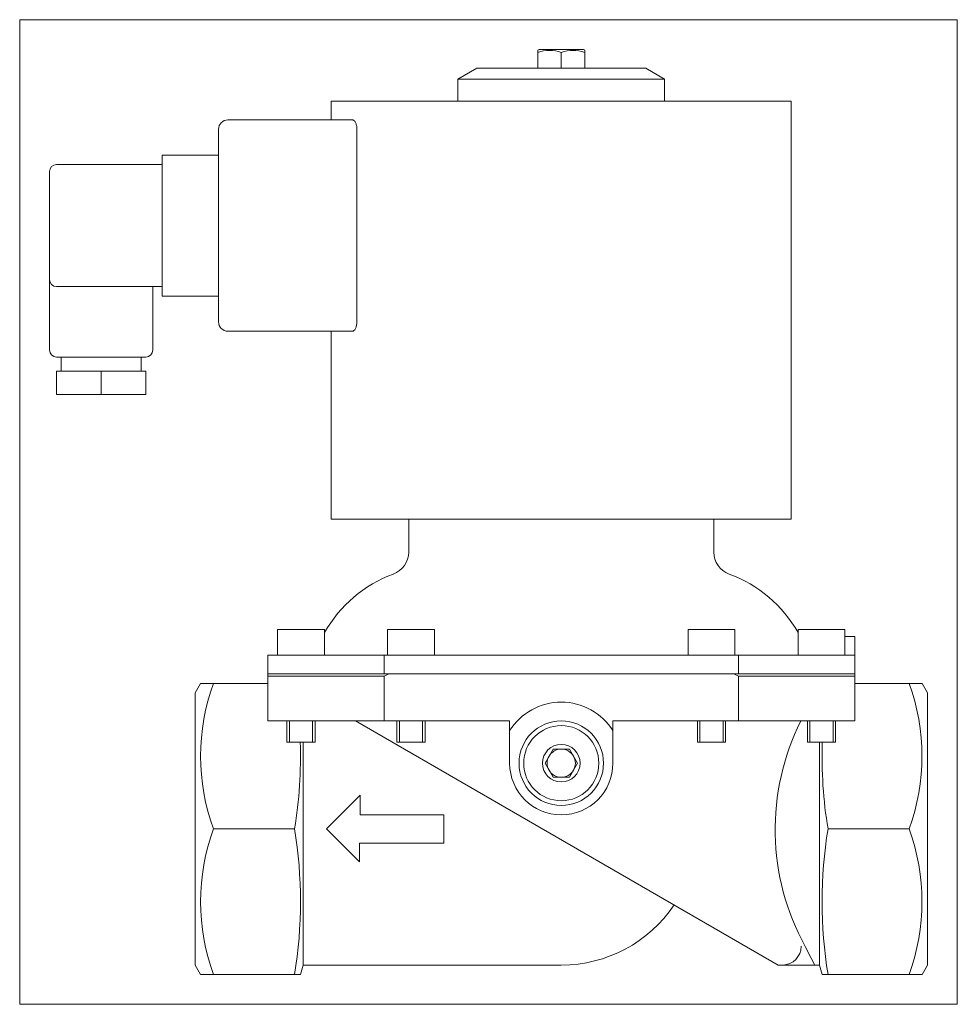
# Model space of a CAD drawing. Extents: x 45 to 245, y 1 to 211.
import ezdxf
from ezdxf.xclip import XClip

# ---------------------------------------------------------------- set-up
doc = ezdxf.new("R2010")
doc.units = 0
doc.header["$LTSCALE"] = 25.4
doc.header["$MEASUREMENT"] = 0
doc.header["$XCLIPFRAME"] = 2
doc.layers.get('0').update_dxf_attribs({"linetype": 'CONTINUOUS'})
for name, color, linetype in [('CEWKA_40-65', 7, 'CONTINUOUS'), ('WA_031_01_00_005', 7, 'CONTINUOUS'), ('WA_031_01_00_010', 7, 'CONTINUOUS'), ('WA_156_01_01', 7, 'CONTINUOUS'), ('WA_156_01_02', 7, 'CONTINUOUS'), ('Ś-006M6X12SZEŚC_', 7, 'CONTINUOUS'), ('Ś-027IMBUSM6X18', 7, 'CONTINUOUS')]:
    doc.layers.add(name, color=color, linetype=linetype)

# ---------------------------------------------------------------- blocks, each defined once
blk = doc.blocks.new('SE1')
at = {"layer": 'CEWKA_40-65', "color": 7, "linetype": 'CONTINUOUS', "lineweight": 0}
for p, q in [((209.24, 193.35), (111.24, 193.35)), ((111.24, 193.35), (111.24, 189.35)), ((209.24, 104.35), (209.24, 193.35)), ((89.24, 189.35), (115.74, 189.35)), ((87.24, 146.35), (87.24, 187.35)), ((116.71, 187.35), (116.71, 146.35)), ((75.24, 179.85), (75.24, 181.85)), ((75.24, 181.85), (87.24, 181.85)), ((51.24, 155.35), (51.24, 178.35)), ((52.74, 179.85), (75.24, 179.85)), ((75.24, 153.85), (75.24, 179.85)), ((51.24, 155.35), (51.24, 140.35)), ((75.24, 153.85), (52.74, 153.85)), ((73.24, 140.35), (73.24, 153.85)), ((75.24, 151.85), (75.24, 153.85)), ((87.24, 151.85), (75.24, 151.85)), ((115.74, 144.35), (89.24, 144.35)), ((111.24, 144.35), (111.24, 104.35)), ((71.74, 138.85), (52.74, 138.85)), ((53.74, 138.85), (53.74, 135.85)), ((70.74, 135.85), (70.74, 138.85)), ((52.74, 130.85), (52.74, 135.85)), ((62.24, 135.85), (52.74, 135.85)), ((71.74, 135.85), (62.24, 135.85)), ((62.24, 130.85), (62.24, 135.85)), ((71.74, 130.85), (71.74, 135.85)), ((62.24, 130.85), (52.74, 130.85)), ((71.74, 130.85), (62.24, 130.85)), ((209.24, 104.35), (111.24, 104.35))]:
    blk.add_line(p, q, dxfattribs=at)
for centre, radius, start, end in [((89.24, 187.35), 2, 90, 180), ((52.74, 178.35), 1.5, 90, 180), ((52.74, 155.35), 1.5, 180, 270), ((89.24, 146.35), 2, 180, 270), ((52.74, 140.35), 1.5, 180, 270), ((71.74, 140.35), 1.5, 270, 360)]:
    blk.add_arc(centre, radius, start, end, dxfattribs=at)
for points, knots in [([(116.71, 187.35), (116.71, 187.49), (116.7, 187.62), (116.68, 187.89), (116.65, 188.02), (116.57, 188.4), (116.49, 188.62), (116.35, 188.89), (116.3, 188.97), (116.19, 189.1), (116.14, 189.16), (116.03, 189.25), (115.97, 189.29), (115.85, 189.34), (115.79, 189.35), (115.74, 189.35)], [0, 0, 0, 0, 0.125, 0.125, 0.25, 0.25, 0.5, 0.5, 0.625, 0.625, 0.75, 0.75, 0.875, 0.875, 1, 1, 1, 1]), ([(115.74, 144.35), (115.85, 144.35), (115.97, 144.39), (116.2, 144.58), (116.3, 144.72), (116.44, 144.99), (116.49, 145.09), (116.56, 145.3), (116.6, 145.42), (116.65, 145.67), (116.67, 145.8), (116.7, 146.07), (116.71, 146.21), (116.71, 146.35)], [0, 0, 0, 0, 0.25, 0.25, 0.5, 0.5, 0.625, 0.625, 0.75, 0.75, 0.875, 0.875, 1, 1, 1, 1])]:
    blk.add_open_spline(points, degree=3, knots=knots, dxfattribs=at)
at = {"layer": 'WA_031_01_00_005', "color": 7, "linetype": 'CONTINUOUS', "lineweight": 0}
for p, q in [((142.24, 200.35), (138.24, 198.04)), ((142.24, 200.35), (178.24, 200.35)), ((182.24, 198.04), (178.24, 200.35)), ((182.24, 198.04), (138.24, 198.04)), ((138.24, 198.04), (138.24, 193.35)), ((182.24, 193.35), (182.24, 198.04))]:
    blk.add_line(p, q, dxfattribs=at)
at = {"layer": 'WA_031_01_00_010', "color": 7, "linetype": 'CONTINUOUS', "lineweight": 0}
for p, q in [((156.78, 52.35), (158.51, 55.35)), ((158.51, 55.35), (161.97, 55.35)), ((161.97, 55.35), (163.7, 52.35)), ((158.51, 49.35), (156.78, 52.35)), ((163.7, 52.35), (161.97, 49.35)), ((161.97, 49.35), (158.51, 49.35))]:
    blk.add_line(p, q, dxfattribs=at)
for radius in [9, 8, 4]:
    blk.add_circle((160.24, 52.35), radius, dxfattribs=at)
for start, end in [(90, 150), (30, 90), (150, 210), (330, 30), (210, 270), (270, 330)]:
    blk.add_arc((160.24, 52.35), 3, start, end, dxfattribs=at)
at = {"layer": 'WA_156_01_01', "color": 7, "linetype": 'CONTINUOUS', "lineweight": 0}
for p, q in [((97.74, 70.85), (97.74, 71.35)), ((123.5, 71.35), (122.52, 70.85)), ((122.52, 71.35), (123.5, 71.35)), ((123.5, 71.35), (196.98, 71.35)), ((197.96, 70.85), (196.98, 71.35)), ((196.98, 71.35), (197.96, 71.35)), ((222.74, 71.35), (222.74, 70.85)), ((83.4, 69.35), (82.24, 67.35)), ((86.16, 69.35), (83.4, 69.35)), ((86.16, 69.35), (97.74, 69.35)), ((122.52, 70.85), (97.74, 70.85)), ((97.74, 61.35), (97.74, 70.85)), ((122.52, 61.35), (122.52, 70.85)), ((222.74, 70.85), (197.96, 70.85)), ((197.96, 61.35), (197.96, 70.85)), ((222.74, 61.35), (222.74, 70.85)), ((234.32, 69.35), (222.74, 69.35)), ((234.32, 69.35), (237.09, 69.35)), ((238.24, 67.35), (237.09, 69.35)), ((82.24, 67.35), (82.24, 9.35)), ((238.24, 67.35), (238.24, 9.35)), ((97.74, 61.35), (122.52, 61.35)), ((206.47, 9.35), (116.4, 61.35)), ((122.52, 61.35), (149.24, 61.35)), ((149.24, 59.28), (149.24, 61.35)), ((171.24, 61.35), (171.24, 59.28)), ((171.24, 61.35), (197.96, 61.35)), ((197.96, 61.35), (222.74, 61.35)), ((149.24, 52.35), (149.24, 59.28)), ((171.24, 59.28), (171.24, 52.35)), ((105.24, 9.35), (105.24, 56.85)), ((215.24, 56.85), (215.24, 9.35)), ((110.24, 38.35), (117.4, 45.51)), ((117.4, 45.51), (117.4, 41.35)), ((117.4, 41.35), (135.24, 41.35)), ((135.24, 41.35), (135.24, 35.35)), ((86.16, 38.35), (103.42, 38.35)), ((117.24, 31.35), (110.24, 38.35)), ((234.32, 38.35), (217.06, 38.35)), ((117.24, 35.35), (117.24, 31.35)), ((135.24, 35.35), (117.24, 35.35)), ((82.24, 9.35), (83.4, 7.35)), ((104.7, 7.35), (105.24, 9.35)), ((105.24, 9.35), (160.24, 9.35)), ((207.42, 9.35), (206.47, 9.35)), ((208.35, 9.35), (207.42, 9.35)), ((214.24, 9.35), (208.35, 9.35)), ((214.24, 9.35), (215.24, 9.35)), ((215.24, 9.35), (215.78, 7.35)), ((237.09, 7.35), (238.24, 9.35)), ((86.16, 7.35), (83.4, 7.35)), ((86.16, 7.35), (103.42, 7.35)), ((104.7, 7.35), (103.42, 7.35)), ((217.06, 7.35), (215.78, 7.35)), ((234.32, 7.35), (217.06, 7.35)), ((234.32, 7.35), (237.09, 7.35))]:
    blk.add_line(p, q, dxfattribs=at)
for centre, radius, start, end in [((128.42, 53.85), 45.01, 159.8579, 200.1421), ((192.06, 53.85), 45.01, 339.8579, 20.1421), ((160.24, 52.35), 13, 32.2042, 147.7958), ((257.37, 38.23), 51.57, 153.3726, 208.8524), ((11.5, 53.73), 93.2, 350.4982, 1.9159), ((308.98, 53.73), 93.2, 178.0841, 189.5018), ((160.24, 52.35), 11, 180, 360), ((128.42, 22.85), 45.01, 159.8579, 200.1421), ((9.78, 22.85), 94.92, 350.6013, 9.3987), ((310.7, 22.85), 94.92, 170.6013, 189.3987), ((192.06, 22.85), 45.01, 339.8579, 20.1421), ((160.24, 38.35), 29, 270, 326.0454), ((207.29, 13.38), 4.04, 271.8642, 359.5219), ((303.52, 57.36), 101.37, 205.7354, 208.2731)]:
    blk.add_arc(centre, radius, start, end, dxfattribs=at)
at = {"layer": 'WA_156_01_02', "color": 7, "linetype": 'CONTINUOUS', "lineweight": 0}
for p, q in [((127.74, 104.35), (127.74, 97.31)), ((192.74, 97.31), (192.74, 104.35)), ((222.74, 79.35), (220.67, 79.35)), ((222.74, 75.35), (222.74, 79.35)), ((97.74, 75.35), (122.52, 75.35)), ((97.74, 75.35), (97.74, 71.35)), ((122.52, 75.35), (197.96, 75.35)), ((122.52, 75.35), (122.52, 71.35)), ((197.96, 75.35), (222.74, 75.35)), ((197.96, 75.35), (197.96, 71.35)), ((222.74, 75.35), (222.74, 71.35)), ((122.52, 71.35), (97.74, 71.35)), ((197.96, 71.35), (122.52, 71.35)), ((222.74, 71.35), (197.96, 71.35))]:
    blk.add_line(p, q, dxfattribs=at)
for centre, radius, start, end in [((122.74, 97.31), 5, 290.2401, 360), ((197.74, 97.31), 5, 180, 249.7599), ((134.16, 66.35), 28, 110.2401, 150.3846), ((186.32, 66.35), 28, 29.6154, 69.7599)]:
    blk.add_arc(centre, radius, start, end, dxfattribs=at)
at = {"layer": 'Ś-006M6X12SZEŚC_', "color": 7, "linetype": 'CONTINUOUS', "lineweight": 0}
for p, q in [((155.54, 204.35), (155.24, 204.18)), ((155.24, 204.18), (155.24, 203.73)), ((155.24, 203.73), (155.24, 200.35)), ((155.54, 204.35), (164.94, 204.35)), ((160.24, 203.73), (160.24, 200.35)), ((165.23, 204.18), (164.94, 204.35)), ((165.23, 203.73), (165.23, 204.18)), ((165.23, 203.73), (165.23, 200.35))]:
    blk.add_line(p, q, dxfattribs=at)
for centre, start, end in [((157.74, 196.91), 69.8948, 110.1284), ((162.74, 196.91), 69.8954, 110.151)]:
    blk.add_arc(centre, 7.26, start, end, dxfattribs=at)
at = {"layer": 'Ś-027IMBUSM6X18', "color": 7, "linetype": 'CONTINUOUS', "lineweight": 0}
for p, q in [((99.82, 80.85), (99.82, 75.35)), ((109.82, 80.85), (99.82, 80.85)), ((109.82, 75.35), (109.82, 80.85)), ((123.24, 80.85), (123.24, 75.35)), ((133.24, 80.85), (123.24, 80.85)), ((133.24, 75.35), (133.24, 80.85)), ((187.24, 80.85), (187.24, 75.35)), ((197.24, 80.85), (187.24, 80.85)), ((197.24, 75.35), (197.24, 80.85)), ((210.67, 80.85), (210.67, 75.35)), ((220.67, 80.85), (210.67, 80.85)), ((220.67, 75.35), (220.67, 80.85)), ((101.82, 61.35), (101.82, 56.85)), ((102.36, 56.85), (102.36, 61.35)), ((107.27, 56.85), (107.27, 61.35)), ((107.82, 56.85), (107.82, 61.35)), ((125.24, 61.35), (125.24, 56.85)), ((125.78, 56.85), (125.78, 61.35)), ((130.7, 56.85), (130.7, 61.35)), ((131.24, 56.85), (131.24, 61.35)), ((189.24, 61.35), (189.24, 56.85)), ((189.78, 56.85), (189.78, 61.35)), ((194.7, 56.85), (194.7, 61.35)), ((195.24, 56.85), (195.24, 61.35)), ((212.67, 61.35), (212.67, 56.85)), ((213.21, 56.85), (213.21, 61.35)), ((218.12, 56.85), (218.12, 61.35)), ((218.67, 56.85), (218.67, 61.35)), ((101.82, 56.85), (107.82, 56.85)), ((125.24, 56.85), (131.24, 56.85)), ((189.24, 56.85), (195.24, 56.85)), ((212.67, 56.85), (218.67, 56.85))]:
    blk.add_line(p, q, dxfattribs=at)

msp = doc.modelspace()

# ---------------------------------------------------------------- block references
at = {"color": 0, "lineweight": 0}
ref = msp.add_blockref('SE1', (0, 0), dxfattribs=at)
XClip(ref).set_block_clipping_path([(44.8906621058, 0.99761615), (244.5906685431, 210.6976130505)])
ref.dxf.unprotected_set("ltscale", 0)

doc.saveas('drawing.dxf')
